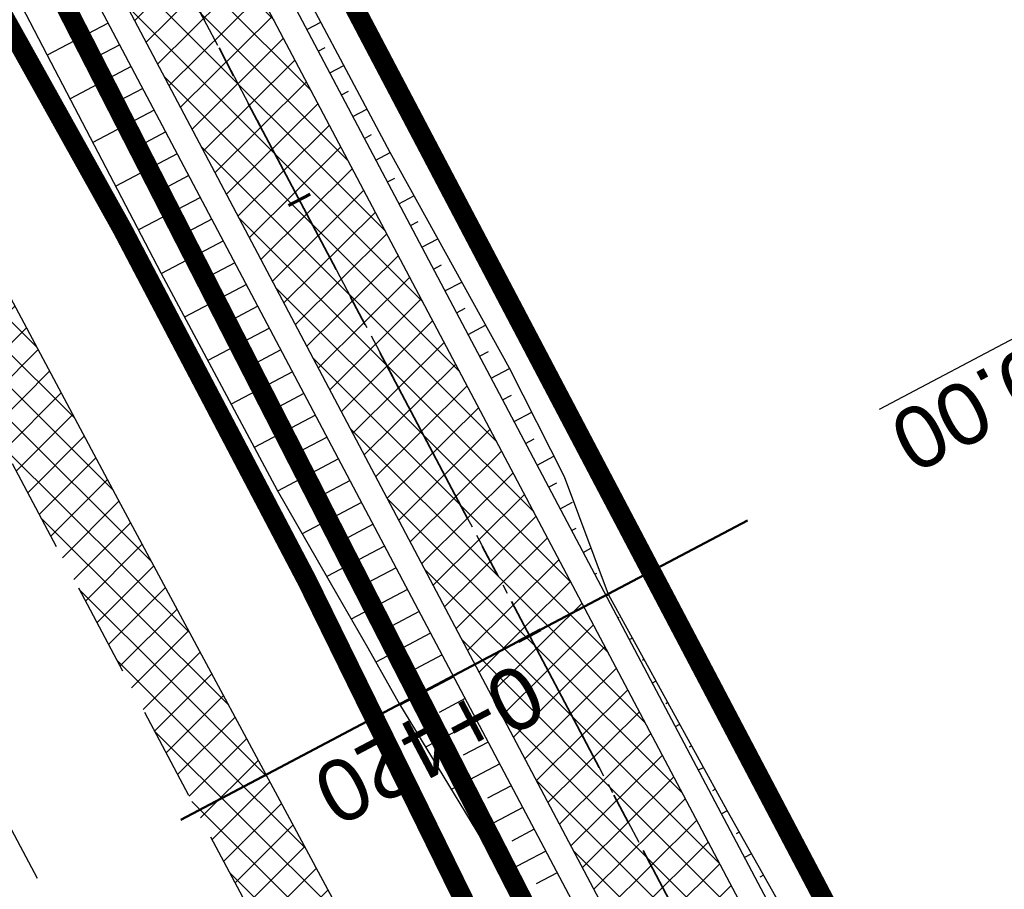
# Model space of a CAD drawing. Header units: metres. Extents: x 7529682 to 7533711, y 5721195 to 5727842.
# Tile 210 of 232: x 7529903 to 7529923, y 5727421 to 5727439. Entities that reach past the tile are written whole.
import ezdxf

# ---------------------------------------------------------------- set-up
doc = ezdxf.new("R2010")
doc.units = ezdxf.units.M
for name, pattern in [('817-dzialki-09-05-04$0$HIDDEN', [0.375, 0.25, -0.125]), ('ACAD_ISO05W100', [33, 24, -3, 0, -3, 0, -3]), ('CENTER', [50.800000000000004, 31.75, -6.35, 6.35, -6.35]), ('CENTER2', [28.575000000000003, 19.05, -3.175, 3.175, -3.175]), ('HIDDEN', [9.524999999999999, 6.35, -3.175])]:
    doc.linetypes.add(name, pattern=pattern)
for name, color, linetype in [('C-DROGI-SYTUACJA', 7, 'Continuous'), ('C-DROGI-SYTUACJA-ETYKIETY', 7, 'Continuous'), ('D-hatch-pobocza', 131, 'Continuous'), ('D-pobocza', 60, 'Continuous'), ('D-rowy', 160, 'Continuous'), ('D-skarpa', 2, 'Continuous'), ('D-skarpa-kreskowanie', 2, 'Continuous')]:
    doc.layers.add(name, color=color, linetype=linetype)
for name, color, linetype, lineweight, true_color in [('D-hatch-ciag-pieszo-rowerowy', 7, 'Continuous', 13, 0xff9f80), ('D-LR-etap-III', 7, '817-dzialki-09-05-04$0$HIDDEN', 50, 0x00008f), ('D-przekroje-pop', 7, 'Continuous', 50, 0x000099)]:
    doc.layers.add(name, color=color, linetype=linetype, lineweight=lineweight, true_color=true_color)
for name, color, linetype, lineweight in [('D-krawędzie', 3, 'Continuous', 30), ('D-obrzeża', 2, 'Continuous', 30), ('D-oś', 10, 'CENTER', 30), ('D-pas-drogowy', 7, 'ACAD_ISO05W100', 50)]:
    doc.layers.add(name, color=color, linetype=linetype, lineweight=lineweight)
doc.layers.add('poprzeczki', color=7, linetype='Continuous', true_color=0x0000c7)
doc.styles.get("Standard").update_dxf_attribs({"font": 'arial.ttf'})
pattern_1 = [(45, (0, 0), (-0.3367596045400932, 0.3367596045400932), []), (135, (0, 0), (-0.3367596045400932, -0.3367596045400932), [])]

# ---------------------------------------------------------------- blocks, each defined once
blk = doc.blocks.new('AeccTickLine')
at = {"color": 0, "linetype": 'ByBlock', "lineweight": -2}
blk.add_line((0, 1), (-3.673819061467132e-16, -1), dxfattribs=at)

msp = doc.modelspace()

# ---------------------------------------------------------------- hatches: boundary and pattern name
at = {"layer": 'D-hatch-ciag-pieszo-rowerowy'}
h = msp.add_hatch(dxfattribs=at)
h.set_pattern_fill('ANSI37', color=256, scale=0.15, style=0)
h.set_pattern_definition(pattern_1)
h.paths.add_polyline_path([(7529994.11508678, 5727270.0391609), (7529996.408954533, 5727271.048217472), (7529995.888253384, 5727272.039619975), (7529987.333471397, 5727287.899702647), (7529970.790697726, 5727319.397850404), (7529945.389643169, 5727367.318233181), (7529919.647431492, 5727417.711194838), (7529903.693489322, 5727447.920977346), (7529879.893539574, 5727492.595202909), (7529862.564623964, 5727525.261605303), (7529859.535583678, 5727525.636840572), (7529877.686080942, 5727491.421690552), (7529901.484939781, 5727446.749512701), (7529917.428826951, 5727416.558769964), (7529943.171910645, 5727366.164101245), (7529968.579597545, 5727318.231206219), (7529985.12658502, 5727286.725035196), (7529993.681375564, 5727270.864936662)])
at = {"layer": 'D-hatch-pobocza'}
h = msp.add_hatch(dxfattribs=at)
h.set_pattern_fill('ANSI37', color=256, scale=0.15, style=0)
h.set_pattern_definition(pattern_1)
h.paths.add_polyline_path([(7529905.34, 5727429.09), (7529892.28, 5727453.58), (7529881.53, 5727473.69), (7529872.269999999, 5727491.4), (7529857.46, 5727519.14), (7529841.38, 5727549.79), (7529827.75, 5727575.78), (7529816.4, 5727596.89), (7529800.429999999, 5727627.4), (7529788.07, 5727650.98), (7529775.849999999, 5727673.83), (7529761.3, 5727701.31), (7529749.889999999, 5727722.83), (7529745.5, 5727731.66), (7529738.971069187, 5727744.084810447), (7529737.464618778, 5727743.315650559), (7529742.212649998, 5727734.301517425), (7529762.326041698, 5727696.273621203), (7529777.784920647, 5727667.006134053), (7529799.321516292, 5727626.300085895), (7529822.193292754, 5727583.155579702), (7529846.923978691, 5727536.347271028), (7529864.751945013, 5727502.662709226), (7529900.458527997, 5727434.964956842), (7529935.352393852, 5727369.308325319), (7529971.475882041, 5727300.786382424), (7529988.360755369, 5727268.841161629), (7529990.28, 5727268.6), (7529990.329092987, 5727268.617154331), (7529981.66, 5727284.96), (7529968.42, 5727309.6), (7529956.4, 5727332.85), (7529943.519999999, 5727357.04), (7529932.32, 5727378.32), (7529916.679999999, 5727408.01)])

# ---------------------------------------------------------------- linework, layer by layer
at = {"layer": 'C-DROGI-SYTUACJA', "color": 10, "linetype": 'CENTER2', "lineweight": 35, "ltscale": 0.2}
msp.add_lwpolyline([(7529714.300950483, 5727795.86512735), (7529735.168602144, 5727756.456040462, 0.0716576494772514), (7529738.528915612, 5727751.847762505), (7529739.732493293, 5727750.61426134, -0.07178523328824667), (7529743.097556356, 5727745.997008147), (7529747.739097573, 5727737.220568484), (7529774.913247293, 5727685.824910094), (7529793.854917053, 5727649.915480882), (7529812.379946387, 5727615.415072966), (7529837.756510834, 5727568.892090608), (7529857.658142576, 5727531.843343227), (7529878.789810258, 5727492.00844673), (7529902.589214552, 5727447.335245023), (7529918.538129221, 5727417.134982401), (7529944.280776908, 5727366.741167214), (7529969.685147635, 5727318.814528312), (7529986.230028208, 5727287.312368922), (7529994.784814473, 5727271.452278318), (7530014.918624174, 5727233.117987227)], format="xyb", dxfattribs=at)
at = {"layer": 'D-krawędzie', "linetype": 'HIDDEN', "ltscale": 0.3}
msp.add_lwpolyline([(7529737.464618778, 5727743.315650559), (7529742.212649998, 5727734.301517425), (7529762.326041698, 5727696.273621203), (7529777.784920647, 5727667.006134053), (7529799.321516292, 5727626.300085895), (7529822.193292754, 5727583.155579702), (7529846.923978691, 5727536.347271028), (7529864.751945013, 5727502.662709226), (7529900.458527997, 5727434.964956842), (7529935.352393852, 5727369.308325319), (7529971.475882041, 5727300.786382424), (7530006.701701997, 5727234.141132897)], dxfattribs=at)
at = {"layer": 'D-LR-etap-III', "ltscale": 10, "flags": 128}
msp.add_lwpolyline([(7531750.474471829, 5723895.103125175, 0.4, 0.4, 0), (7531750.505, 5723895.13, 0.4, 0.4, 0), (7531682.71, 5724022.92, 0.4, 0.4, 0), (7531619.177023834, 5724147.203692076, 0.4, 0.4, 0), (7531592.308960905, 5724198.48863389, 0.4, 0.4, 0), (7531553.263875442, 5724272.918564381, 0.4, 0.4, 0), (7531504.019999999, 5724366.79, 0.4, 0.4, 0), (7531482.09, 5724407.62, 0.4, 0.4, 0), (7531412.350402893, 5724541.182759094, 0.4, 0.4, 0), (7531388.463669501, 5724586.929768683, 0.4, 0.4, 0), (7531345.12, 5724669.94, 0.4, 0.4, 0), (7531127.66, 5725081.67, 0.4, 0.4, 0), (7531059.253139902, 5725211.040795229, 0.4, 0.4, 0), (7531008.007244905, 5725307.953830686, 0.4, 0.4, 0), (7530964.181635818, 5725390.835555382, 0.4, 0.4, 0), (7530914.557354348, 5725484.683561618, 0.4, 0.4, 0), (7530865.243241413, 5725577.493975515, 0.4, 0.4, 0), (7530840.085257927, 5725624.058651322, 0.4, 0.4, 0), (7530802.559525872, 5725694.924584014, 0.4, 0.4, 0), (7530755.54, 5725787.51, 0.4, 0.4, 0), (7530708.717810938, 5725876.303221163, 0.4, 0.4, 0), (7530695.12, 5725902.09, 0.4, 0.4, 0), (7530642.91397006, 5726001.07839487, 0.4, 0.4, 0), (7530634.934723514, 5726016.146615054, 0.4, 0.4, 0), (7530610.820000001, 5726061.929999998, 0.4, 0.4, 0), (7530610.820000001, 5726061.929999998, 0.4, 0.4, 0), (7530607.21, 5726063.51, 0.4, 0.4, 0), (7530597.42, 5726080.68, 0.4, 0.4, 0), (7530591.16, 5726088.44, 0.4, 0.4, 0), (7530581.28, 5726107.21, 0.4, 0.4, 0), (7530571.29, 5726130.56, 0.4, 0.4, 0), (7530549.554994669, 5726171.527317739, 0.4, 0.4, 0), (7530531.014309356, 5726206.473807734, 0.4, 0.4, 0), (7530516.461208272, 5726236.016618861, 0.4, 0.4, 0), (7530500.798929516, 5726266.141265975, 0.4, 0.4, 0), (7530491.349999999, 5726283.94, 0.4, 0.4, 0), (7530482.4, 5726303.41, 0.4, 0.4, 0), (7530482.4, 5726303.41, 0.4, 0.4, 0), (7530450.41, 5726357.28, 0.4, 0.4, 0), (7530397.759396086, 5726458.499907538, 0.4, 0.4, 0), (7530334.707815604, 5726583.664702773, 0.4, 0.4, 0), (7530303.939274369, 5726645.167943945, 0.4, 0.4, 0), (7530300.509779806, 5726651.777515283, 0.4, 0.4, 0), (7530289.213532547, 5726671.966724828, 0.4, 0.4, 0), (7530281.54, 5726685.57, 0.4, 0.4, 0), (7530261.37085633, 5726724.163374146, 0.4, 0.4, 0), (7530254.03, 5726738.21, 0.4, 0.4, 0), (7530197.219999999, 5726845.06, 0.4, 0.4, 0), (7530194.71, 5726849.15, 0.4, 0.4, 0), (7530195.92, 5726850.75, 0.4, 0.4, 0), (7530170.546669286, 5726892.961489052, 0.4, 0.4, 0), (7530143.174718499, 5726945.065838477, 0.4, 0.4, 0), (7530105.059999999, 5727018.32, 0.4, 0.4, 0), (7530100.059999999, 5727027.16, 0.4, 0.4, 0), (7530062.318670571, 5727099.625398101, 0.4, 0.4, 0), (7530015.378537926, 5727189.420463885, 0.4, 0.4, 0), (7529983.207960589, 5727250.206596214, 0.4, 0.4, 0), (7529953.284293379, 5727306.74720398, 0.4, 0.4, 0), (7529900.67053443, 5727406.15903814, 0.4, 0.4, 0), (7529890.630239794, 5727425.131178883, 0.4, 0.4, 0), (7529875.155383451, 5727454.426350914, 0.4, 0.4, 0), (7529857.560096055, 5727487.787346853, 0.4, 0.4, 0), (7529835.194401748, 5727530.19312405, 0.4, 0.4, 0), (7529811.740544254, 5727574.662079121, 0.4, 0.4, 0), (7529792.101859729, 5727611.922638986, 0.4, 0.4, 0), (7529768.066117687, 5727657.469613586, 0.4, 0.4, 0), (7529755.210566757, 5727682.131373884, 0.4, 0.4, 0), (7529753.309999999, 5727681.13, 0.4, 0.4, 0), (7529739.21, 5727707.77, 0.4, 0.4, 0), (7529735.394745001, 5727711.251990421, 0.4, 0.4, 0), (7529725.42, 5727730.2, 0.4, 0.4, 0), (7529723.55, 5727729.88, 0.4, 0.4, 0), (7529695.566668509, 5727782.932080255, 0.4, 0.4, 0), (7529717.67971874, 5727794.024357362, 0.4, 0.4, 0), (7529736.274870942, 5727758.647400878, 0.4, 0.4, 0), (7529736.274870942, 5727758.647400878, 0.4, 0.4, 0), (7529744.511003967, 5727750.406106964, 0.4, 0.4, 0), (7529744.511003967, 5727750.406106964, 0.4, 0.4, 0), (7529750.282568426, 5727738.549848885, 0.4, 0.4, 0), (7529777.108510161, 5727687.569424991, 0.4, 0.4, 0), (7529796.51537536, 5727651.329932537, 0.4, 0.4, 0), (7529814.937945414, 5727616.793170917, 0.4, 0.4, 0), (7529839.006722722, 5727572.303976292, 0.4, 0.4, 0), (7529860.617626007, 5727532.509108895, 0.4, 0.4, 0), (7529882.348967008, 5727491.504261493, 0.4, 0.4, 0), (7529904.865139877, 5727449.096370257, 0.4, 0.4, 0), (7529920.747384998, 5727418.884773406, 0.4, 0.4, 0), (7529946.676504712, 5727368.547487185, 0.4, 0.4, 0), (7529972.024701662, 5727320.573310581, 0.4, 0.4, 0), (7529987.740014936, 5727290.153392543, 0.4, 0.4, 0), (7529996.497385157, 5727273.661630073, 0.4, 0.4, 0), (7530017.541471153, 5727234.202689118, 0.4, 0.4, 0), (7530033.053657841, 5727204.864166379, 0.4, 0.4, 0), (7530051.622983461, 5727170.222745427, 0.4, 0.4, 0), (7530069.276612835, 5727137.015751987, 0.4, 0.4, 0), (7530089.385386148, 5727097.533639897, 0.4, 0.4, 0), (7530109.712512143, 5727060.746615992, 0.4, 0.4, 0), (7530136.769722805, 5727011.640131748, 0.4, 0.4, 0), (7530162.446686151, 5726962.743777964, 0.4, 0.4, 0), (7530187.674104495, 5726916.992101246, 0.4, 0.4, 0), (7530207.820739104, 5726879.335323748, 0.4, 0.4, 0), (7530230.625609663, 5726834.518686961, 0.4, 0.4, 0), (7530262.288093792, 5726776.61832811, 0.4, 0.4, 0), (7530277.509672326, 5726760.213143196, 0.4, 0.4, 0), (7530286.036865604, 5726744.106684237, 0.4, 0.4, 0), (7530288.097472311, 5726735.884066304, 0.4, 0.4, 0), (7530290.393870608, 5726725.046963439, 0.4, 0.4, 0), (7530296.17664807, 5726713.582980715, 0.4, 0.4, 0), (7530302.726195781, 5726701.18226779, 0.4, 0.4, 0), (7530325.685047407, 5726657.466383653, 0.4, 0.4, 0), (7530343.243978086, 5726623.648592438, 0.4, 0.4, 0), (7530360.229820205, 5726591.746871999, 0.4, 0.4, 0), (7530383.20855044, 5726548.059469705, 0.4, 0.4, 0), (7530406.017875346, 5726503.605514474, 0.4, 0.4, 0), (7530427.464919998, 5726462.620289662, 0.4, 0.4, 0), (7530447.9278544, 5726424.388014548, 0.4, 0.4, 0), (7530471.126878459, 5726379.920667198, 0.4, 0.4, 0), (7530490.501003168, 5726343.033350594, 0.4, 0.4, 0), (7530509.499458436, 5726306.733076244, 0.4, 0.4, 0), (7530529.890269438, 5726267.244072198, 0.4, 0.4, 0), (7530543.852446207, 5726238.990319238, 0.4, 0.4, 0), (7530554.808897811, 5726218.943990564, 0.4, 0.4, 0), (7530559.027108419, 5726212.223286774, 0.4, 0.4, 0), (7530563.060988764, 5726206.409670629, 0.4, 0.4, 0), (7530566.93354971, 5726200.463543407, 0.4, 0.4, 0), (7530569.771022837, 5726194.901501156, 0.4, 0.4, 0), (7530571.47319415, 5726191.282350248, 0.4, 0.4, 0), (7530572.839142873, 5726188.024533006, 0.4, 0.4, 0), (7530575.295071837, 5726182.034664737, 0.4, 0.4, 0), (7530579.736851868, 5726173.306070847, 0.4, 0.4, 0), (7530583.3, 5726167.41, 0.4, 0.4, 0), (7530593.4, 5726163.33, 0.4, 0.4, 0), (7530598.618375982, 5726155.264489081, 0.4, 0.4, 0), (7530608.258304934, 5726140.497132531, 0.4, 0.4, 0), (7530603.269999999, 5726136.83, 0.4, 0.4, 0), (7530606.53, 5726131.84, 0.4, 0.4, 0), (7530604.239057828, 5726124.21679044, 0.4, 0.4, 0), (7530605.847136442, 5726121.630127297, 0.4, 0.4, 0), (7530608.971611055, 5726116.164124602, 0.4, 0.4, 0), (7530618.114293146, 5726097.791111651, 0.4, 0.4, 0), (7530651.213125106, 5726034.959524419, 0.4, 0.4, 0), (7530670.243741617, 5725998.61095082, 0.4, 0.4, 0), (7530698.075474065, 5725945.952624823, 0.4, 0.4, 0), (7530716.505955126, 5725911.3051464, 0.4, 0.4, 0), (7530735.223454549, 5725875.667401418, 0.4, 0.4, 0), (7530752.504235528, 5725842.154920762, 0.4, 0.4, 0), (7530778.310652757, 5725793.501254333, 0.4, 0.4, 0), (7530797.499961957, 5725756.381811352, 0.4, 0.4, 0), (7530812.518974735, 5725728.28874362, 0.4, 0.4, 0), (7530820.039295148, 5725713.160404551, 0.4, 0.4, 0), (7530822.422446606, 5725710.193574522, 0.4, 0.4, 0), (7530833.154893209, 5725688.800634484, 0.4, 0.4, 0), (7530849.629354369, 5725656.158601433, 0.4, 0.4, 0), (7530867.98290276, 5725621.963939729, 0.4, 0.4, 0), (7530872.629809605, 5725612.88760475, 0.4, 0.4, 0), (7530880.354488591, 5725597.594500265, 0.4, 0.4, 0), (7530883.839446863, 5725593.389159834, 0.4, 0.4, 0), (7530891.782113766, 5725587.763349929, 0.4, 0.4, 0), (7530895.038670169, 5725584.280746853, 0.4, 0.4, 0), (7530897.033644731, 5725580.941110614, 0.4, 0.4, 0), (7530900.951646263, 5725579.945856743, 0.4, 0.4, 0), (7530904.80970798, 5725571.977328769, 0.4, 0.4, 0), (7530903.682362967, 5725568.566434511, 0.4, 0.4, 0), (7530908.900614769, 5725558.844845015, 0.4, 0.4, 0), (7530910.252030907, 5725545.671606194, 0.4, 0.4, 0), (7530912.872986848, 5725538.645543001, 0.4, 0.4, 0), (7530945.278171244, 5725478.464284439, 0.4, 0.4, 0), (7530959.692318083, 5725450.24628822, 0.4, 0.4, 0), (7531002.82670893, 5725368.192370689, 0.4, 0.4, 0), (7531044.703532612, 5725290.314293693, 0.4, 0.4, 0), (7531064.098839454, 5725253.212562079, 0.4, 0.4, 0), (7531083.010253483, 5725216.677517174, 0.4, 0.4, 0), (7531113.013137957, 5725158.465613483, 0.4, 0.4, 0), (7531137.364304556, 5725113.07076138, 0.4, 0.4, 0), (7531150.830830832, 5725086.711759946, 0.4, 0.4, 0), (7531159.745663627, 5725076.640848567, 0.4, 0.4, 0), (7531166.309999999, 5725074.58, 0.4, 0.4, 0), (7531172.29, 5725062.58, 0.4, 0.4, 0), (7531170.589828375, 5725055.605912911, 0.4, 0.4, 0), (7531173.732823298, 5725044.080706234, 0.4, 0.4, 0), (7531215.342008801, 5724964.859648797, 0.4, 0.4, 0), (7531238.054496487, 5724921.684649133, 0.4, 0.4, 0), (7531262.389821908, 5724875.282876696, 0.4, 0.4, 0), (7531295.587160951, 5724811.265731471, 0.4, 0.4, 0), (7531348.487908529, 5724712.362812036, 0.4, 0.4, 0), (7531363.740817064, 5724682.68394264, 0.4, 0.4, 0), (7531366.986905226, 5724675.865317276, 0.4, 0.4, 0), (7531382.541261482, 5724646.110625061, 0.4, 0.4, 0), (7531401.299165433, 5724610.874551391, 0.4, 0.4, 0), (7531428.964837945, 5724558.862274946, 0.4, 0.4, 0), (7531449.111202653, 5724520.397801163, 0.4, 0.4, 0), (7531477.292992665, 5724465.831467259, 0.4, 0.4, 0), (7531500.996290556, 5724421.112506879, 0.4, 0.4, 0), (7531512.121834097, 5724400.549045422, 0.4, 0.4, 0), (7531513.78163794, 5724396.757451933, 0.4, 0.4, 0), (7531526.32, 5724379.39, 0.4, 0.4, 0), (7531566.783642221, 5724302.73628205, 0.4, 0.4, 0), (7531578.579156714, 5724282.774819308, 0.4, 0.4, 0), (7531584.232619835, 5724273.111246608, 0.4, 0.4, 0), (7531590.109283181, 5724263.508189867, 0.4, 0.4, 0), (7531593.027899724, 5724258.771479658, 0.4, 0.4, 0), (7531595.711841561, 5724254.226824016, 0.4, 0.4, 0), (7531601.659976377, 5724243.898197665, 0.4, 0.4, 0), (7531606.097733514, 5724235.986407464, 0.4, 0.4, 0), (7531609.382207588, 5724230.799061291, 0.4, 0.4, 0), (7531611.580260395, 5724227.671180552, 0.4, 0.4, 0), (7531612.707802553, 5724225.86410867, 0.4, 0.4, 0), (7531618.665224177, 5724214.480919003, 0.4, 0.4, 0), (7531619.885522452, 5724212.333950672, 0.4, 0.4, 0), (7531620.931818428, 5724210.787064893, 0.4, 0.4, 0), (7531623.518605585, 5724207.111542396, 0.4, 0.4, 0), (7531626.143926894, 5724203.61306897, 0.4, 0.4, 0), (7531632.022984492, 5724196.485954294, 0.4, 0.4, 0), (7531653.949089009, 5724152.617641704, 0.4, 0.4, 0), (7531656.750690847, 5724143.103797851, 0.4, 0.4, 0), (7531659.61440691, 5724133.254504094, 0.4, 0.4, 0), (7531661.627147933, 5724128.646047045, 0.4, 0.4, 0.01093811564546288), (7531674.314987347, 5724101.43546424, 0.4, 0.4, 0), (7531685.137626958, 5724081.408252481, 0.4, 0.4, 0), (7531692.159945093, 5724066.277333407, 0.4, 0.4, 0), (7531699.662164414, 5724051.388120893, 0.4, 0.4, 0), (7531704.480624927, 5724040.808561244, 0.4, 0.4, 0), (7531704.480624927, 5724040.808561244, 0.4, 0.4, 0), (7531704.401251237, 5724037.368913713, 0.4, 0.4, 0), (7531720.383609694, 5724003.441317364, 0.4, 0.4, 0), (7531728.79890528, 5723986.206298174, 0.4, 0.4, 0), (7531733.237926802, 5723977.192631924, 0.4, 0.4, 0), (7531736.750027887, 5723969.505210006, 0.4, 0.4, 0), (7531737.336143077, 5723968.518916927, 0.4, 0.4, 0), (7531738.285051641, 5723967.699360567, 0.4, 0.4, 0), (7531742.180915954, 5723962.346428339, 0.4, 0.4, 0), (7531744.286141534, 5723958.615526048, 0.4, 0.4, 0), (7531755.393260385, 5723944.192617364, 0.4, 0.4, 0), (7531758.69, 5723936.76, 0.4, 0.4, 0), (7531780.08, 5723929.25, 0.4, 0.4, 0), (7531792.611989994, 5723906.337708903, 0.4, 0.4, 0), (7531792.611989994, 5723906.337708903, 0.4, 0.4, 0), (7531756.962094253, 5723883.055323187, 0.4, 0.4, 0), (7531750.46, 5723895.130000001, 0.4, 0.4, 0), (7531750.46, 5723895.130000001, 0, 0, 0)], format="xyseb", dxfattribs=at)
at = {"layer": 'D-obrzeża'}
for points in [[(7529996.407793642, 5727271.050427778), (7529995.888253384, 5727272.039619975), (7529987.333471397, 5727287.899702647), (7529970.790697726, 5727319.397850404), (7529945.389643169, 5727367.318233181), (7529919.647431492, 5727417.711194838), (7529903.693489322, 5727447.920977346), (7529879.893539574, 5727492.595202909), (7529858.760863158, 5727532.432000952), (7529838.855794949, 5727569.487145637), (7529813.479282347, 5727616.010032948), (7529794.958380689, 5727650.502753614), (7529776.018862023, 5727686.408104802), (7529748.844146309, 5727737.804834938), (7529744.118204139, 5727746.740863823, 0.071785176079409), (7529740.753143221, 5727751.358112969), (7529739.549339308, 5727752.591845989, -0.07165764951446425), (7529736.189025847, 5727757.200123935), (7529717.234917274, 5727792.995436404)], [(7530013.813315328, 5727232.534205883), (7529993.681375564, 5727270.864936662), (7529985.12658502, 5727286.725035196), (7529968.579597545, 5727318.231206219), (7529943.171910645, 5727366.164101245), (7529917.428826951, 5727416.558769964), (7529901.484939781, 5727446.749512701), (7529877.686080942, 5727491.421690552), (7529856.555421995, 5727531.254685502), (7529836.65722672, 5727568.297035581), (7529811.280610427, 5727614.820112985), (7529792.751453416, 5727649.32820815), (7529773.807632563, 5727685.241715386), (7529746.632590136, 5727736.639065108), (7529746.632590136, 5727736.639065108), (7529742.076904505, 5727745.253160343, 0.07178517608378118), (7529738.711843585, 5727749.870409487), (7529737.508491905, 5727751.103679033, -0.07165764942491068), (7529734.14817845, 5727755.711956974), (7529715.008102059, 5727791.858474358)]]:
    msp.add_lwpolyline(points, format="xyb", dxfattribs=at)
at = {"layer": 'D-oś', "ltscale": 0.1}
msp.add_lwpolyline([(7530003.607351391, 5727232.505591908), (7529968.380651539, 5727299.152506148), (7529932.259012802, 5727367.670940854), (7529897.365313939, 5727433.327258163), (7529861.65733063, 5727501.027665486), (7529843.82935013, 5727534.712256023), (7529819.099801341, 5727581.518412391), (7529796.227829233, 5727624.663290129), (7529774.690104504, 5727665.371474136), (7529759.232144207, 5727694.637223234), (7529739.11997146, 5727732.662816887), (7529700.238234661, 5727806.043346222)], dxfattribs=at)
at = {"layer": 'D-oś', "ltscale": 0.03}
msp.add_lwpolyline([(7529714.300950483, 5727795.86512735), (7529735.168602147, 5727756.456040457, 0.07165764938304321), (7529738.5289156, 5727751.847762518), (7529739.732493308, 5727750.614261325, -0.07178523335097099), (7529743.097556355, 5727745.99700815), (7529747.739097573, 5727737.220568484), (7529774.913247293, 5727685.824910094), (7529793.854917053, 5727649.915480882), (7529812.379946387, 5727615.415072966), (7529837.756510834, 5727568.892090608), (7529857.658142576, 5727531.843343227), (7529878.789810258, 5727492.00844673), (7529902.589214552, 5727447.335245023), (7529918.538129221, 5727417.134982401), (7529944.280776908, 5727366.741167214), (7529969.685147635, 5727318.814528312), (7529986.230028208, 5727287.312368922), (7529994.784814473, 5727271.452278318), (7530014.918624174, 5727233.117987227)], format="xyb", dxfattribs=at)
at = {"layer": 'D-pas-drogowy', "ltscale": 0.2, "flags": 128}
msp.add_lwpolyline([(7531633.018560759, 5724182.834272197, 0.4, 0.4, 0), (7531617.558899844, 5724211.608162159, 0.4, 0.4, 0), (7531566.783642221, 5724302.73628205, 0.4, 0.4, 0), (7531538.419082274, 5724356.469679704, 0.4, 0.4, 0), (7531526.32, 5724379.39, 0.4, 0.4, 0), (7531516.102085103, 5724393.607319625, 0.4, 0.4, 0.001485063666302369), (7531513.78037409, 5724396.837773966, 0.4, 0.4, 0), (7531501.87, 5724413.41, 0.4, 0.4, 0), (7531474.926107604, 5724464.507896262, 0.4, 0.4, 0), (7531446.200436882, 5724518.992313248, 0.4, 0.4, 0), (7531424.962185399, 5724559.262257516, 0.4, 0.4, 0), (7531398.444460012, 5724609.565801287, 0.4, 0.4, 0), (7531379.647455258, 5724645.216004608, 0.4, 0.4, 0), (7531365.23, 5724672.56, 0.4, 0.4, 0), (7531341.305752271, 5724717.915356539, 0.4, 0.4, 0), (7531312.899996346, 5724771.788898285, 0.4, 0.4, 0), (7531292.590923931, 5724810.306502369, 0.4, 0.4, 0), (7531259.391619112, 5724873.271351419, 0.4, 0.4, 0), (7531233.740401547, 5724921.922582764, 0.4, 0.4, 0), (7531203.072738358, 5724980.092044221, 0.4, 0.4, 0), (7531173.471398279, 5725036.225177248, 0.4, 0.4, 0), (7531168.269999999, 5725046.09, 0.4, 0.4, 0), (7531172.29, 5725062.58, 0.4, 0.4, 0), (7531166.309999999, 5725074.58, 0.4, 0.4, 0), (7531150.32, 5725079.6, 0.4, 0.4, 0), (7531141.5, 5725096.43, 0.4, 0.4, 0), (7531109.311735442, 5725157.814415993, 0.4, 0.4, 0), (7531086.641300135, 5725201.047918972, 0.4, 0.4, 0), (7531059.198258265, 5725253.383662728, 0.4, 0.4, 0), (7531028.206828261, 5725312.48946212, 0.4, 0.4, 0), (7530999.104694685, 5725367.990143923, 0.4, 0.4, 0), (7530956.247527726, 5725449.724815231, 0.4, 0.4, 0), (7530924.397774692, 5725510.463768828, 0.4, 0.4, 0), (7530897.509999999, 5725561.74, 0.4, 0.4, 0), (7530894.46, 5725566.14, 0.4, 0.4, 0), (7530892.16, 5725570.49, 0.4, 0.4, 0), (7530869.362688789, 5725613.307018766, 0.4, 0.4, 0), (7530861.693971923, 5725627.704613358, 0.4, 0.4, 0), (7530852.74, 5725644.52, 0.4, 0.4, 0), (7530831.509999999, 5725684.2, 0.4, 0.4, 0), (7530811.13, 5725722.52, 0.4, 0.4, 0), (7530792.3476413, 5725757.940652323, 0.4, 0.4, 0), (7530768.03, 5725803.8, 0.4, 0.4, 0), (7530748.768542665, 5725840.178507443, 0.4, 0.4, 0), (7530727.7, 5725879.97, 0.4, 0.4, 0), (7530712.0981582, 5725909.54523909, 0.4, 0.4, 0), (7530693.644105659, 5725944.645156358, 0.4, 0.4, 0), (7530665.702224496, 5725997.538976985, 0.4, 0.4, 0), (7530641.759999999, 5726042.88, 0.4, 0.4, 0), (7530616.5, 5726091.48, 0.4, 0.4, 0), (7530604.628439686, 5726114.319880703, 0.4, 0.4, -0.007762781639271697), (7530602.5, 5726118.43, 0.4, 0.4, 0), (7530603.992037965, 5726123.394821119, 0.4, 0.4, 0), (7530606.53, 5726131.84, 0.4, 0.4, 0), (7530603.269999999, 5726136.83, 0.4, 0.4, 0), (7530593.775620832, 5726151.368713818, 0.4, 0.4, 0), (7530590.202637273, 5726156.84001263, 0.4, 0.4, 0), (7530583.3, 5726167.41, 0.4, 0.4, 0), (7530580.578343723, 5726170.427567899, 0.4, 0.4, 0), (7530575.849999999, 5726175.67, 0.4, 0.4, 0), (7530569.009999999, 5726186.66, 0.4, 0.4, 0), (7530562.555322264, 5726199.189409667, 0.4, 0.4, 0), (7530555.67, 5726211.39, 0.4, 0.4, 0), (7530548.29, 5726224.23, 0.4, 0.4, 0), (7530540.58, 5726237.71, 0.4, 0.4, 0), (7530532.679999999, 5726252.65, 0.4, 0.4, 0), (7530524.059999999, 5726269.35, 0.4, 0.4, 0), (7530502.82, 5726309.91, 0.4, 0.4, 0), (7530488.83, 5726336.63, 0.4, 0.4, 0), (7530466.03, 5726380.16, 0.4, 0.4, 0), (7530438.469999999, 5726432.77, 0.4, 0.4, 0), (7530424.53, 5726459.09, 0.4, 0.4, 0), (7530401.63, 5726502.97, 0.4, 0.4, 0), (7530383.38, 5726538.06, 0.4, 0.4, 0), (7530353.969999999, 5726593.52, 0.4, 0.4, 0), (7530338.469999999, 5726622.74, 0.4, 0.4, 0), (7530322.009999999, 5726653.88, 0.4, 0.4, 0), (7530297.54, 5726700.33, 0.4, 0.4, 0), (7530287.38, 5726719.6, 0.4, 0.4, 0), (7530285.94993921, 5726722.315508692, 0.4, 0.4, 0), (7530280.259999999, 5726733.12, 0.4, 0.4, 0), (7530266.73, 5726758.74, 0.4, 0.4, 0), (7530260.42, 5726770.47, 0.4, 0.4, 0), (7530253.25, 5726783.82, 0.4, 0.4, 0), (7530244.95, 5726799.33, 0.4, 0.4, 0), (7530239.389999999, 5726808.49, 0.4, 0.4, 0), (7530238.29, 5726807.9, 0.4, 0.4, 0), (7530218.11, 5726850.67, 0.4, 0.4, 0), (7530175.906646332, 5726928.168028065, 0.4, 0.4, 0), (7530096.679999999, 5727076.15, 0.4, 0.4, 0), (7530094.679999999, 5727079.89, 0.4, 0.4, 0), (7530064.59693469, 5727135.522637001, 0.4, 0.4, 0), (7530046.730970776, 5727168.8921561, 0.4, 0.4, 0), (7530025.803045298, 5727208.461374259, 0.4, 0.4, 0), (7530012.846501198, 5727232.979315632, 0.4, 0.4, 0), (7529994.15, 5727268.45, 0.4, 0.4, 0), (7529981.670868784, 5727291.93018666, 0.4, 0.4, 0), (7529949.889999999, 5727351.73, 0.4, 0.4, 0), (7529924.75, 5727399.03, 0.4, 0.4, 0), (7529915.515824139, 5727417.099754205, 0.4, 0.4, 0), (7529885.83, 5727475.19, 0.4, 0.4, 0), (7529862.559999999, 5727519.97, 0.4, 0.4, 0), (7529852.984923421, 5727538.191086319, 0.4, 0.4, 0), (7529836.513084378, 5727569.51130111, 0.4, 0.4, 0), (7529815.36890814, 5727609.140983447, 0.4, 0.4, 0), (7529792.795203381, 5727651.247499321, 0.4, 0.4, 0), (7529774.199114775, 5727685.858348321, 0.4, 0.4, 0), (7529746.966026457, 5727736.059440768, 0.4, 0.4, 0), (7529733.92, 5727757.62, 0.4, 0.4, 0), (7529708.607472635, 5727806.388536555, 0.4, 0.4, 0), (7529688.491967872, 5727796.344621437, 0.4, 0.4, 0), (7529723.55, 5727729.88, 0.4, 0.4, 0), (7529725.42, 5727730.2, 0.4, 0.4, 0), (7529735.38, 5727711.28, 0.4, 0.4, 0), (7529739.21, 5727707.77, 0.4, 0.4, 0), (7529753.309999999, 5727681.13, 0.4, 0.4, 0), (7529755.178396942, 5727682.114424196, 0.4, 0.4, 0), (7529792.101859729, 5727611.922638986, 0.4, 0.4, 0), (7529811.740544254, 5727574.662079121, 0.4, 0.4, 0), (7529835.194401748, 5727530.19312405, 0.4, 0.4, 0), (7529857.560096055, 5727487.787346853, 0.4, 0.4, 0), (7529875.155383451, 5727454.426350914, 0.4, 0.4, 0), (7529890.630239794, 5727425.131178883, 0.4, 0.4, 0), (7529900.67053443, 5727406.15903814, 0.4, 0.4, 0), (7529953.284293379, 5727306.74720398, 0.4, 0.4, 0), (7529983.207960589, 5727250.206596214, 0.4, 0.4, 0), (7530015.378537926, 5727189.420463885, 0.4, 0.4, 0), (7530062.318670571, 5727099.625398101, 0.4, 0.4, 0), (7530100.059999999, 5727027.16, 0.4, 0.4, 0), (7530105.059999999, 5727018.32, 0.4, 0.4, 0), (7530143.174718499, 5726945.065838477, 0.4, 0.4, 0), (7530170.546669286, 5726892.961489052, 0.4, 0.4, 0), (7530195.92, 5726850.75, 0.4, 0.4, 0), (7530194.71, 5726849.15, 0.4, 0.4, 0), (7530197.219999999, 5726845.06, 0.4, 0.4, 0), (7530254.03, 5726738.21, 0.4, 0.4, 0), (7530261.37085633, 5726724.163374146, 0.4, 0.4, 0), (7530281.54, 5726685.57, 0.4, 0.4, 0), (7530289.213532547, 5726671.966724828, 0.4, 0.4, 0), (7530300.509779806, 5726651.777515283, 0.4, 0.4, 0), (7530303.939274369, 5726645.167943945, 0.4, 0.4, 0), (7530334.707815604, 5726583.664702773, 0.4, 0.4, 0), (7530397.759396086, 5726458.499907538, 0.4, 0.4, 0), (7530450.41, 5726357.28, 0.4, 0.4, 0), (7530482.4, 5726303.41, 0.4, 0.4, 0), (7530483.687990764, 5726301.003383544, 0.4, 0.4, 0), (7530491.349999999, 5726283.94, 0.4, 0.4, 0), (7530512.67, 5726243.78, 0.4, 0.4, 0), (7530529.429999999, 5726209.46, 0.4, 0.4, 0), (7530571.29, 5726130.56, 0.4, 0.4, 0), (7530581.28, 5726107.21, 0.4, 0.4, 0), (7530591.16, 5726088.44, 0.4, 0.4, 0), (7530597.42, 5726080.68, 0.4, 0.4, 0), (7530607.21, 5726063.51, 0.4, 0.4, 0), (7530610.820000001, 5726061.929999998, 0.4, 0.4, 0), (7530634.934723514, 5726016.146615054, 0.4, 0.4, 0), (7530642.91397006, 5726001.07839487, 0.4, 0.4, 0), (7530695.12, 5725902.09, 0.4, 0.4, 0), (7530708.717810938, 5725876.303221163, 0.4, 0.4, 0), (7530755.54, 5725787.51, 0.4, 0.4, 0), (7530802.559525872, 5725694.924584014, 0.4, 0.4, 0), (7530840.085257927, 5725624.058651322, 0.4, 0.4, 0), (7530865.243241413, 5725577.493975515, 0.4, 0.4, 0), (7530914.557354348, 5725484.683561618, 0.4, 0.4, 0), (7530964.181635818, 5725390.835555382, 0.4, 0.4, 0), (7531008.007244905, 5725307.953830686, 0.4, 0.4, 0), (7531059.253139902, 5725211.040795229, 0.4, 0.4, 0), (7531127.66, 5725081.67, 0.4, 0.4, 0), (7531345.12, 5724669.94, 0.4, 0.4, 0), (7531388.463669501, 5724586.929768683, 0.4, 0.4, 0), (7531412.350402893, 5724541.182759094, 0.4, 0.4, 0), (7531482.09, 5724407.62, 0.4, 0.4, 0), (7531504.019999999, 5724366.79, 0.4, 0.4, 0), (7531519.374444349, 5724337.520497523, 0.4, 0.4, 0), (7531563.748815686, 5724252.931583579, 0.4, 0.4, 0), (7531602.175111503, 5724179.681224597, 0.4, 0.4, 0), (7531619.177023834, 5724147.203692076, 0.4, 0.4, 0), (7531625.038493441, 5724135.63500206, 0.4, 0.4, 0), (7531656.796442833, 5724073.31633882, 0.4, 0.4, 0), (7531675.12, 5724037.36, 0.4, 0.4, 0), (7531682.71, 5724022.92, 0.4, 0.4, 0), (7531705.565196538, 5723979.810545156, 0.4, 0.4, 0), (7531736.605941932, 5723921.261514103, 0.4, 0.4, 0), (7531750.46, 5723895.130000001, 0.4, 0.4, 0), (7531740.769999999, 5723886.56, 0.4, 0.4, 0), (7531732.86, 5723885, 0.4, 0.4, 0), (7531722.179999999, 5723887.77, 0.4, 0.4, 0), (7531729.87, 5723862.17, 0.4, 0.4, 0), (7531742.92, 5723861.93, 0.4, 0.4, 0), (7531763.71, 5723859.52, 0.4, 0.4, 0), (7531768.42, 5723854.12, 0.4, 0.4, 0), (7531787.42, 5723817.97, 0.4, 0.4, 0), (7531795.57, 5723809.82, 0.4, 0.4, 0), (7531816.346897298, 5723819.850397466, 0.4, 0.4, 0), (7531816.346897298, 5723819.850397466, 0.4, 0.4, 0), (7531805.059999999, 5723843.23, 0.4, 0.4, 0), (7531803.61, 5723886.23, 0.4, 0.4, 0), (7531803.61, 5723886.23, 0.4, 0.4, 0), (7531780.08, 5723929.25, 0.4, 0.4, 0), (7531758.69, 5723936.76, 0.4, 0.4, 0), (7531749.3590272, 5723946.412126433, 0.4, 0.4, 0), (7531742.71, 5723953.29, 0.4, 0.4, 0), (7531735.177368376, 5723967.877529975, 0.4, 0.4, 0), (7531722.37, 5723992.68, 0.4, 0.4, 0), (7531705.041669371, 5724030.885563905, 0.4, 0.4, 0), (7531699.469999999, 5724043.17, 0.4, 0.4, 0), (7531692.69, 5724058.11, 0.4, 0.4, 0), (7531679.672010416, 5724084.016803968, 0.4, 0.4, 0), (7531674.55, 5724094.21, 0.4, 0.4, 0), (7531666.633166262, 5724114.002855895, 0.4, 0.4, 0), (7531649, 5724153.82, 0.4, 0.4, 0), (7531641.49, 5724149.34, 0.4, 0.4, 0), (7531626.04, 5724179.34, 0.4, 0.4, 0), (7531633.03, 5724182.84, 0, 0, 0)], format="xyseb", dxfattribs=at)
at = {"layer": 'D-pobocza'}
for points in [[(7529719.961875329, 5727788.913979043), (7529736.630901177, 5727757.434102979, 0.07165764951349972), (7529739.907206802, 5727752.941031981), (7529741.111010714, 5727751.707298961, -0.07178517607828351), (7529744.560198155, 5727746.974618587), (7529749.286140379, 5727738.0385896), (7529776.460881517, 5727686.641811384), (7529795.399766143, 5727650.737662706), (7529813.919016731, 5727616.24801694), (7529839.295508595, 5727569.725167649), (7529859.20195139, 5727532.667464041), (7529880.3350313, 5727492.82990538), (7529904.135199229, 5727448.155270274), (7529920.0911524, 5727417.941679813), (7529945.833189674, 5727367.549059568), (7529971.232917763, 5727319.631179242), (7529987.774848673, 5727288.134636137), (7529996.329628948, 5727272.274556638), (7529996.866410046, 5727271.252538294)], [(7529718.045442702, 5727785.053908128), (7529733.70630312, 5727755.477977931, 0.07165764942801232), (7529737.150624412, 5727750.754493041), (7529738.35397609, 5727749.521223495, -0.07178517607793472), (7529741.634910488, 5727745.019405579), (7529746.19059612, 5727736.405310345), (7529773.365613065, 5727685.00800881), (7529792.310067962, 5727649.093299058), (7529810.840876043, 5727614.582128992), (7529836.217513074, 5727568.059013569), (7529856.114333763, 5727531.019222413), (7529877.244589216, 5727491.18698808), (7529901.043229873, 5727446.515219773), (7529916.985106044, 5727416.328284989), (7529942.728364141, 5727365.933274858), (7529968.137377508, 5727317.997877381), (7529984.685207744, 5727286.490101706), (7529993.24, 5727270.629999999), (7529993.656313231, 5727269.837349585)]]:
    msp.add_lwpolyline(points, format="xyb", dxfattribs=at)
at = {"layer": 'D-pobocza', "linetype": 'ByBlock'}
msp.add_lwpolyline([(7529990.329092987, 5727268.617154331), (7529981.66, 5727284.96), (7529968.42, 5727309.6), (7529956.4, 5727332.85), (7529943.519999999, 5727357.04), (7529932.32, 5727378.32), (7529916.679999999, 5727408.01), (7529905.34, 5727429.09), (7529892.28, 5727453.58), (7529881.53, 5727473.69), (7529872.269999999, 5727491.4), (7529857.46, 5727519.14), (7529841.38, 5727549.79), (7529827.75, 5727575.78), (7529816.4, 5727596.89), (7529800.429999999, 5727627.4), (7529788.07, 5727650.98), (7529775.849999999, 5727673.83), (7529761.3, 5727701.31), (7529749.889999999, 5727722.83), (7529745.5, 5727731.66), (7529738.971069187, 5727744.084810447), (7529737.464618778, 5727743.315650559)], dxfattribs=at)
at = {"layer": 'D-przekroje-pop', "extrusion": (0.4669850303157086, -0.8842652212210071, 0), "elevation": -1548207.051886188}
msp.add_lwpolyline([(9333068.146305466, 0), (9333063.146305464, 0), (9333055.146305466, 0)], dxfattribs=at)
at = {"layer": 'D-rowy', "linetype": 'HIDDEN', "ltscale": 0.1, "const_width": 0.4, "flags": 128}
msp.add_lwpolyline([(7530210.965394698, 5726857.16211251), (7530158.808792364, 5726954.519938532), (7530122.464669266, 5727022.753138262), (7530095.922217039, 5727072.858853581), (7530086.314342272, 5727091.113489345), (7530063.160349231, 5727134.708802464), (7530033.596430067, 5727190.758948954), (7530021.340025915, 5727213.675792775), (7530002.618519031, 5727249.035669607), (7529995.395546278, 5727262.502730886), (7529988.788851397, 5727275.205991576), (7529976.334113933, 5727299.005978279), (7529958.125259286, 5727333.487695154), (7529939.362448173, 5727369.129441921), (7529923.146313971, 5727399.734195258), (7529918.218542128, 5727408.984561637), (7529909.126483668, 5727427.527341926), (7529905.375875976, 5727434.673095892), (7529896.191914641, 5727451.151510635), (7529887.55708824, 5727467.230740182), (7529877.124171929, 5727486.656759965), (7529866.165565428, 5727506.778058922), (7529855.760289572, 5727526.176090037), (7529840.706671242, 5727554.897669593), (7529824.517708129, 5727585.588223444), (7529810.515313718, 5727612.292486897), (7529795.682036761, 5727640.076805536), (7529780.37897635, 5727668.689653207), (7529772.315107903, 5727684.077842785), (7529762.635420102, 5727702.446986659), (7529747.00719319, 5727732.117330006), (7529740.675640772, 5727744.953535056)], dxfattribs=at)
at = {"layer": 'D-skarpa', "linetype": 'Continuous'}
for points in [[(7529883.146580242, 5727476.589761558), (7529885.075679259, 5727473.532953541), (7529887.866320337, 5727469.86976469), (7529892.942525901, 5727460.728127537), (7529895.371926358, 5727456.357095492), (7529897.166516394, 5727451.647871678), (7529899.220782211, 5727447.076988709), (7529899.851891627, 5727445.87695118), (7529901.531738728, 5727442.655684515), (7529903.843663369, 5727438.22221172), (7529906.156349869, 5727433.789141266), (7529908.50960651, 5727429.377496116), (7529909.744550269, 5727427.234334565), (7529910.348976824, 5727426.178132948), (7529910.993789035, 5727425.0349936), (7529913.322396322, 5727421.19348582), (7529913.598150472, 5727420.755958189), (7529916.189161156, 5727416.469872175), (7529916.449966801, 5727416.032213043), (7529918.615021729, 5727412.131007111, -0.01372719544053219), (7529921.375281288, 5727406.728449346), (7529921.897571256, 5727405.722313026), (7529934.782418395, 5727381.087629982)], [(7529889.586519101, 5727475.936078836), (7529891.669435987, 5727471.895853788, -0.002495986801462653), (7529898.919520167, 5727458.247056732), (7529902.732887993, 5727451.191516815), (7529903.762991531, 5727449.496825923), (7529903.986843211, 5727449.143073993), (7529904.433856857, 5727448.317968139), (7529906.12299026, 5727445.080348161), (7529908.452021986, 5727440.655909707), (7529910.795972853, 5727436.239350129), (7529913.216954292, 5727431.863470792), (7529914.332268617, 5727429.657132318), (7529914.332268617, 5727429.657132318), (7529915.224575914, 5727427.269294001), (7529917.629492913, 5727422.88493095), (7529917.629492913, 5727422.88493095), (7529920.087268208, 5727418.52848264), (7529920.320517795, 5727418.076271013), (7529922.325304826, 5727414.02632919, -0.008734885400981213), (7529924.931979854, 5727408.545315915), (7529924.931979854, 5727408.545315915), (7529924.931979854, 5727408.545315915), (7529929.032247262, 5727400.608650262)]]:
    msp.add_lwpolyline(points, format="xyb", dxfattribs=at)
at = {"layer": 'D-skarpa-kreskowanie', "linetype": 'Continuous'}
for p, q in [((7529905.08739577, 5727438.857339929, 107.4919640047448), (7529903.85253605, 5727438.205204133, 106.5609300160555)), ((7529909.113708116, 5727438.728153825, 107.6138783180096), (7529909.395998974, 5727438.877233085, 107.4010424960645)), ((7529905.320888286, 5727438.415207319, 107.4899369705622), (7529904.702346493, 5727438.088552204, 107.0235816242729)), ((7529909.347200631, 5727438.286021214, 107.611851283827), (7529909.488797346, 5727438.36079917, 107.5050931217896)), ((7529905.554380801, 5727437.973074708, 107.4879099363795), (7529904.31507335, 5727437.318590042, 106.5535225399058)), ((7529909.580693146, 5727437.843888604, 107.6098242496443), (7529909.864789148, 5727437.99392117, 107.3956274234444)), ((7529905.787873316, 5727437.530942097, 107.4858829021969), (7529905.167107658, 5727437.203112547, 107.0178508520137)), ((7529909.814185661, 5727437.401755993, 107.6077972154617), (7529909.956684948, 5727437.477010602, 107.5003585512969)), ((7529906.021365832, 5727437.088809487, 107.4838558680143), (7529904.777610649, 5727436.431975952, 106.5461150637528)), ((7529910.047678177, 5727436.959623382, 107.6057701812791), (7529910.333579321, 5727437.110609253, 107.3902123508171)), ((7529906.254858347, 5727436.646676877, 107.4818288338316), (7529905.631868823, 5727436.317672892, 107.0121200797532)), ((7529910.281170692, 5727436.517490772, 107.6037431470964), (7529910.42457255, 5727436.593222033, 107.4956239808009)), ((7529906.488350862, 5727436.204544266, 107.479801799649), (7529905.24014795, 5727435.545361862, 106.5387075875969)), ((7529910.514663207, 5727436.075358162, 107.6017161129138), (7529910.802579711, 5727436.227408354, 107.3846387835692)), ((7529906.721843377, 5727435.762411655, 107.4777747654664), (7529906.096629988, 5727435.432233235, 107.0063893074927)), ((7529910.748155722, 5727435.633225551, 107.5996890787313), (7529910.896416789, 5727435.711522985, 107.4879062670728)), ((7529910.981648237, 5727435.19109294, 107.5976620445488), (7529911.286775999, 5727435.352232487, 107.367608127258)), ((7529906.955335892, 5727435.320279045, 107.4757477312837), (7529905.70268525, 5727434.658747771, 106.5313001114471)), ((7529907.188828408, 5727434.878146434, 107.4737206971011), (7529906.561391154, 5727434.54679358, 107.0006585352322)), ((7529911.215140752, 5727434.748960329, 107.5956350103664), (7529911.372007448, 5727434.831802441, 107.477363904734)), ((7529907.422320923, 5727434.436013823, 107.4716936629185), (7529906.165378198, 5727433.772215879, 106.5240099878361)), ((7529911.448633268, 5727434.306827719, 107.5936079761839), (7529911.770972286, 5727434.47705662, 107.3505774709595)), ((7529907.655813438, 5727433.993881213, 107.469666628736), (7529907.02825865, 5727433.662466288, 106.9965158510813)), ((7529911.682125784, 5727433.864695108, 107.5915809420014), (7529911.847598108, 5727433.952081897, 107.4668215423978)), ((7529907.889305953, 5727433.551748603, 107.4676395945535), (7529906.636029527, 5727432.889886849, 106.5227201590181)), ((7529911.915618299, 5727433.422562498, 107.5895539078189), (7529912.255168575, 5727433.601880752, 107.3335468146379)), ((7529908.122798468, 5727433.109615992, 107.465612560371), (7529907.49707683, 5727432.779169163, 106.9938439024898)), ((7529912.149110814, 5727432.980429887, 107.5875268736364), (7529912.323188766, 5727433.072361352, 107.4562791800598)), ((7529908.356290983, 5727432.667483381, 107.4635855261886), (7529907.106680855, 5727432.007557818, 106.521430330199)), ((7529912.382603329, 5727432.538297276, 107.585499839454), (7529912.739364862, 5727432.726704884, 107.3165161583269)), ((7529908.589783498, 5727432.22535077, 107.4615584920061), (7529907.965895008, 5727431.895872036, 106.9911719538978)), ((7529912.616095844, 5727432.096164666, 107.5834728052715), (7529912.798779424, 5727432.192640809, 107.4457368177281)), ((7529908.823276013, 5727431.78321816, 107.4595314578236), (7529907.577332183, 5727431.125228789, 106.520140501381)), ((7529912.849588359, 5727431.654032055, 107.581445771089), (7529913.223111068, 5727431.851291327, 107.299824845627)), ((7529909.056768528, 5727431.341085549, 107.4575044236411), (7529908.434713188, 5727431.012574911, 106.9885000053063)), ((7529913.083080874, 5727431.211899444, 107.5794187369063), (7529913.265898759, 5727431.308446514, 107.4415814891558)), ((7529913.316573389, 5727430.769766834, 107.5773917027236), (7529913.674322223, 5727430.958695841, 107.3076636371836)), ((7529909.290261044, 5727430.898952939, 107.4554773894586), (7529908.047983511, 5727430.242899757, 106.5188506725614)), ((7529909.523753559, 5727430.456820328, 107.4534503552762), (7529908.903531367, 5727430.129277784, 106.985828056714)), ((7529913.550065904, 5727430.327634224, 107.5753646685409), (7529913.724996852, 5727430.420016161, 107.4434738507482)), ((7529909.757246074, 5727430.014687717, 107.4514233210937), (7529908.519190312, 5727429.360864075, 106.5179796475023)), ((7529913.78355842, 5727429.885501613, 107.5733376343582), (7529914.125533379, 5727430.066100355, 107.3155024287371)), ((7529909.990738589, 5727429.572555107, 107.449396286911), (7529909.37986655, 5727429.249950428, 106.9888236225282)), ((7529914.017050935, 5727429.443369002, 107.5713953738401), (7529914.181317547, 5727429.530119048, 107.4475450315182)), ((7529910.224231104, 5727429.130422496, 107.4473692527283), (7529909.018798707, 5727428.493827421, 106.5385222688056)), ((7529914.25054345, 5727429.001236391, 107.5703818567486), (7529914.504778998, 5727429.135499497, 107.3786985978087)), ((7529910.457723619, 5727428.688289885, 107.4453422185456), (7529909.863163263, 5727428.37429949, 106.9970678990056)), ((7529914.484035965, 5727428.559103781, 107.5693683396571), (7529914.5740049, 5727428.606616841, 107.5015354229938)), ((7529910.691216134, 5727428.246157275, 107.4433151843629), (7529909.518407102, 5727427.626790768, 106.5590648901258)), ((7529914.71752848, 5727428.116971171, 107.5697267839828), (7529914.876446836, 5727428.200896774, 107.4499088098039)), ((7529910.92470865, 5727427.804024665, 107.4413841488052), (7529910.346397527, 5727427.498615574, 107.0053610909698)), ((7529914.951020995, 5727427.67483856, 107.5708200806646), (7529914.994180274, 5727427.697631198, 107.5382797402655)), ((7529911.158201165, 5727427.361892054, 107.4403706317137), (7529910.016572, 5727426.758991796, 106.5796286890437)), ((7529915.18451351, 5727427.232705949, 107.5720451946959), (7529915.231118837, 5727427.257318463, 107.5373774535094)), ((7529911.391693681, 5727426.919759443, 107.4393571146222), (7529910.828375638, 5727426.622268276, 107.0146382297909)), ((7529915.418006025, 5727426.790573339, 107.5779687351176), (7529915.444440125, 5727426.804533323, 107.5668993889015)), ((7529911.625186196, 5727426.477626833, 107.439738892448), (7529910.511727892, 5727425.889603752, 106.6002366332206)), ((7529915.651498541, 5727426.348440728, 107.5838922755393), (7529915.710629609, 5727426.379668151, 107.5742826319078)), ((7529911.858678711, 5727426.035494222, 107.4408321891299), (7529911.308075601, 5727425.744717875, 107.0256998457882)), ((7529915.950384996, 5727425.940842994, 107.5927352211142), (7529915.917688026, 5727425.923575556, 107.5912755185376)), ((7529912.092171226, 5727425.593361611, 107.4421107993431), (7529911.003750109, 5727425.018560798, 106.6214855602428)), ((7529916.190140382, 5727425.502017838, 107.6111878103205), (7529916.118483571, 5727425.464175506, 107.5957393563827)), ((7529912.325663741, 5727425.151229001, 107.4480343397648), (7529911.794525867, 5727424.870732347, 107.0475779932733)), ((7529916.429895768, 5727425.063192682, 107.6296403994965), (7529916.390935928, 5727425.042617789, 107.6156516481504)), ((7529912.559156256, 5727424.70909639, 107.4539578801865), (7529911.523025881, 5727424.161910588, 106.6727577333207)), ((7529916.669651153, 5727424.624367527, 107.6480929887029), (7529916.585468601, 5727424.579910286, 107.6075864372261)), ((7529912.792648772, 5727424.26696378, 107.4598814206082), (7529912.28765627, 5727424.000274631, 107.0791376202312)), ((7529916.90940654, 5727424.18554237, 107.6665455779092), (7529916.864183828, 5727424.161660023, 107.6400277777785)), ((7529913.026141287, 5727423.824831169, 107.4658049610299), (7529912.042301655, 5727423.305260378, 106.7240299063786)), ((7529917.149161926, 5727423.746717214, 107.6849981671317), (7529917.052453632, 5727423.695645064, 107.6194335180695)), ((7529913.259633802, 5727423.382698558, 107.4717285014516), (7529912.780786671, 5727423.129816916, 107.1106972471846)), ((7529917.389335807, 5727423.308113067, 107.7035277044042), (7529917.337640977, 5727423.280812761, 107.6645519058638)), ((7529913.493126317, 5727422.940565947, 107.4776520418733), (7529912.561577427, 5727422.448610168, 106.7753020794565)), ((7529917.63620018, 5727422.873042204, 107.7232700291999), (7529917.519438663, 5727422.811379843, 107.6352365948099)), ((7529913.726618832, 5727422.498433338, 107.483575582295), (7529913.273917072, 5727422.2593592, 107.1422568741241)), ((7529917.88197771, 5727422.437397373, 107.7421929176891), (7529917.817454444, 5727422.403322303, 107.6935449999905)), ((7529913.960111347, 5727422.056300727, 107.4894991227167), (7529913.0808532, 5727421.591959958, 106.8265742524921)), ((7529918.12775524, 5727422.001752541, 107.7611158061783), (7529917.986423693, 5727421.927114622, 107.6545575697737)), ((7529914.193603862, 5727421.614168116, 107.4956830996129), (7529913.767317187, 5727421.389043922, 107.1742802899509)), ((7529918.373532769, 5727421.566107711, 107.7800386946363), (7529918.296724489, 5727421.525544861, 107.7221283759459))]:
    msp.add_line(p, q, dxfattribs=at)

# ---------------------------------------------------------------- block references
at = {"layer": 'poprzeczki', "color": 2, "linetype": 'Continuous', "lineweight": 60, "xscale": 0.2499999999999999, "yscale": 0.2499999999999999, "zscale": 0.2499999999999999, "rotation": 297.8387656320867}
for p in [(7529908.96082706, 5727435.270200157), (7529913.630677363, 5727426.427547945)]:
    msp.add_blockref('AeccTickLine', p, dxfattribs=at)

# ---------------------------------------------------------------- texts
at = {"layer": 'C-DROGI-SYTUACJA-ETYKIETY', "color": 2}
msp.add_text('0+420', height=1.25, rotation=207.8387656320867, dxfattribs=at).set_placement((7529913.474197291, 5727425.920829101))
at = {"layer": 'D-przekroje-pop', "lineweight": 30}
msp.add_text('%%U0+420.00', height=1.25, rotation=207.8387656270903, dxfattribs=at).set_placement((7529927.316466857, 5727434.220525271))

doc.saveas('drawing.dxf')
